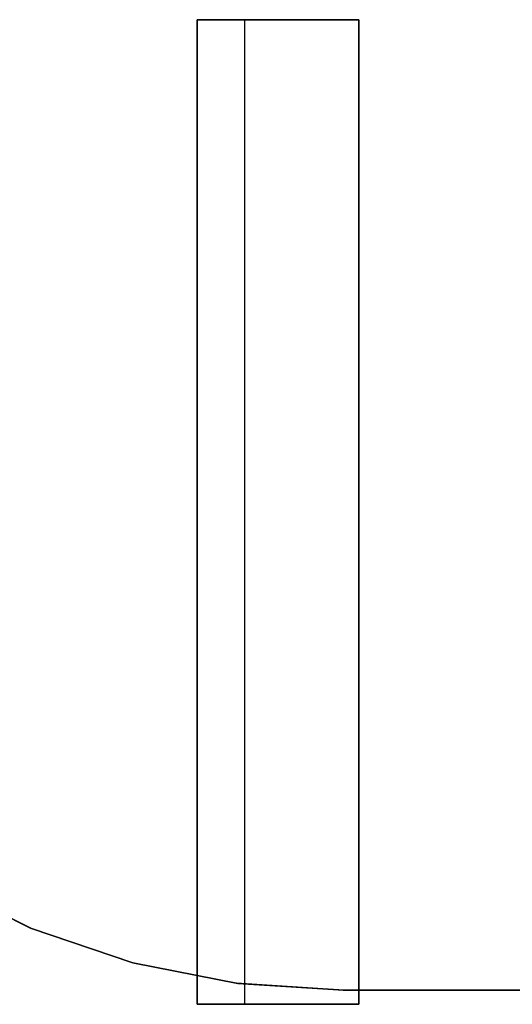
# Model space of a CAD drawing. Header units: millimetres. Extents: x -35 to 33166, y -35 to 31591.
# Tile 4 of 100: x 1156 to 1232, y 965 to 1117. Entities that reach past the tile are written whole.
import ezdxf

# ---------------------------------------------------------------- set-up
doc = ezdxf.new("R2010")
doc.units = ezdxf.units.MM
doc.header["$LTSCALE"] = 25.4
doc.layers.get('0').update_dxf_attribs({"true_color": 0xffffff})
doc.layers.add('ICF - L1', color=7, linetype='Continuous', true_color=0xb4b464)
doc.layers.add('ICF - L2', color=7, linetype='Continuous', true_color=0x64ff64)

# ---------------------------------------------------------------- blocks, each defined once
blk = doc.blocks.new('Group8180')
for p, q in [((-111.1552746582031, -179.6181829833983, 457.1999992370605), (-118.447658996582, -164.7941847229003, 457.1999992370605)), ((-111.1552746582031, -179.6181829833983, -7.629394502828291e-07), (-118.447658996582, -164.7941847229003, -7.629394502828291e-07)), ((-105.8620899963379, -195.2678091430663, 457.1999992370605), (-111.1552746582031, -179.6181829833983, 457.1999992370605)), ((-105.8620899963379, -195.2678091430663, -7.629394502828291e-07), (-111.1552746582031, -179.6181829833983, -7.629394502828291e-07)), ((-111.1552746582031, -179.6181829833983, 457.1999992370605), (-111.1552746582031, -179.6181829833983, -7.629394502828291e-07)), ((-102.6587002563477, -211.4747656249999, 457.1999992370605), (-105.8620899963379, -195.2678091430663, 457.1999992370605)), ((-105.8620899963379, -195.2678091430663, 457.1999992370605), (-105.8620899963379, -195.2678091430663, -7.629394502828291e-07)), ((-102.6587002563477, -211.4747656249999, -7.629394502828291e-07), (-105.8620899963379, -195.2678091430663, -7.629394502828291e-07)), ((-102.6587002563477, -211.4747656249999, -7.629394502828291e-07), (-101.6000439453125, -227.9613562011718, -7.629394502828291e-07)), ((-101.6000439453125, -227.9613562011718, 457.1999992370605), (-102.6587002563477, -211.4747656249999, 457.1999992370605)), ((-102.6587002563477, -211.4747656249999, 457.1999992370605), (-102.6587002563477, -211.4747656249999, -7.629394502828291e-07)), ((-101.6000439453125, -402.7999999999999, -7.629394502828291e-07), (-101.6000439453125, -227.9613562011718, -7.629394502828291e-07)), ((-101.6000439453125, -402.7999999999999, 457.1999992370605), (-101.6000439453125, -227.9613562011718, 457.1999992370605)), ((-101.6000439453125, -227.9613562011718, 457.1999992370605), (-101.6000439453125, -227.9613562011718, -7.629394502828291e-07))]:
    blk.add_line(p, q)
blk = doc.blocks.new('6XR35_90_C_MSG#74')
blk.add_blockref('Group8180', (0, 0))
blk = doc.blocks.new('Group7855')
for p, q in [((-227.7868513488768, -101.6000439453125, 457.1999992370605), (-402.7999999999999, -101.6000439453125, 457.1999992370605)), ((-227.7868513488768, -101.6000439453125, -7.629394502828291e-07), (-402.7999999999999, -101.6000439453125, -7.629394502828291e-07)), ((-227.7868513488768, -101.6000439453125, -7.629394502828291e-07), (-227.7868513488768, -101.6000439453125, 457.1999992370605)), ((-227.7868513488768, -101.6000439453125, -7.629394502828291e-07), (-211.3017141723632, -102.6814701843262, -7.629394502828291e-07)), ((-211.3017141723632, -102.6814701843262, 457.1999992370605), (-227.7868513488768, -101.6000439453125, 457.1999992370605)), ((-211.3017141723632, -102.6814701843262, -7.629394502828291e-07), (-211.3017141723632, -102.6814701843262, 457.1999992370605)), ((-195.0991178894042, -105.9072422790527, 457.1999992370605), (-211.3017141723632, -102.6814701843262, 457.1999992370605)), ((-195.0991178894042, -105.9072422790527, -7.629394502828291e-07), (-211.3017141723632, -102.6814701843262, -7.629394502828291e-07)), ((-179.4568556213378, -111.2221310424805, 457.1999992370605), (-195.0991178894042, -105.9072422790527, 457.1999992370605)), ((-195.0991178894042, -105.9072422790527, -7.629394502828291e-07), (-195.0991178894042, -105.9072422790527, 457.1999992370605)), ((-179.4568556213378, -111.2221310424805, -7.629394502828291e-07), (-195.0991178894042, -105.9072422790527, -7.629394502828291e-07)), ((-164.6430311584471, -118.5349598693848, 457.1999992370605), (-179.4568556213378, -111.2221310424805, 457.1999992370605)), ((-164.6430311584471, -118.5349598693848, -7.629394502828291e-07), (-179.4568556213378, -111.2221310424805, -7.629394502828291e-07)), ((-179.4568556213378, -111.2221310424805, -7.629394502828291e-07), (-179.4568556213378, -111.2221310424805, 457.1999992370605))]:
    blk.add_line(p, q)
blk = doc.blocks.new('6XR35_90_C_MSG#35')
blk.add_blockref('Group7855', (0, 0))
blk = doc.blocks.new('Group8682')
for p, q in [((-111.1552746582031, -179.6181829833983, 457.2000961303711), (-118.447658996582, -164.7941847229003, 457.2000961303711)), ((-111.1552746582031, -179.6181829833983, -7.629394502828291e-07), (-118.447658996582, -164.7941847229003, -7.629394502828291e-07)), ((-105.8620899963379, -195.2678091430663, 457.2000961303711), (-111.1552746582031, -179.6181829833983, 457.2000961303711)), ((-105.8620899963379, -195.2678091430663, -7.629394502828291e-07), (-111.1552746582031, -179.6181829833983, -7.629394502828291e-07)), ((-111.1552746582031, -179.6181829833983, 457.2000961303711), (-111.1552746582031, -179.6181829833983, -7.629394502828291e-07)), ((-102.6587002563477, -211.4747656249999, 457.2000961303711), (-105.8620899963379, -195.2678091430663, 457.2000961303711)), ((-105.8620899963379, -195.2678091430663, 457.2000961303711), (-105.8620899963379, -195.2678091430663, -7.629394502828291e-07)), ((-102.6587002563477, -211.4747656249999, -7.629394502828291e-07), (-105.8620899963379, -195.2678091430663, -7.629394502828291e-07)), ((-101.6000439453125, -227.9613562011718, 457.2000961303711), (-102.6587002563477, -211.4747656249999, 457.2000961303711)), ((-102.6587002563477, -211.4747656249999, -7.629394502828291e-07), (-101.6000439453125, -227.9613562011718, -7.629394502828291e-07)), ((-102.6587002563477, -211.4747656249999, 457.2000961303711), (-102.6587002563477, -211.4747656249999, -7.629394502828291e-07)), ((-101.6000439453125, -402.7999999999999, 457.2000961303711), (-101.6000439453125, -227.9613562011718, 457.2000961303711)), ((-101.6000439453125, -402.7999999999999, -7.629394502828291e-07), (-101.6000439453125, -227.9613562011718, -7.629394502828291e-07)), ((-101.6000439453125, -227.9613562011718, 457.2000961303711), (-101.6000439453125, -227.9613562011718, -7.629394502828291e-07))]:
    blk.add_line(p, q)
blk = doc.blocks.new('6XR35_90_C_MSG#139')
blk.add_blockref('Group8682', (0, 0))
blk = doc.blocks.new('Group#1521')
for p, q in [((-227.7868513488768, -101.6000439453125, 9.613037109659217e-05), (-402.7999999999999, -101.6000439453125, 9.613037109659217e-05)), ((-227.7868513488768, -101.6000439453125, 457.2000961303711), (-402.7999999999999, -101.6000439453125, 457.2000961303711)), ((-227.7868513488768, -101.6000439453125, 9.613037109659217e-05), (-211.3017141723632, -102.6814701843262, 9.613037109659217e-05)), ((-227.7868513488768, -101.6000439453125, 9.613037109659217e-05), (-227.7868513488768, -101.6000439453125, 457.2000961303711)), ((-211.3017141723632, -102.6814701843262, 457.2000961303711), (-227.7868513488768, -101.6000439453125, 457.2000961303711)), ((-195.0991178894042, -105.9072422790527, 9.613037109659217e-05), (-211.3017141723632, -102.6814701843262, 9.613037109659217e-05)), ((-211.3017141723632, -102.6814701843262, 9.613037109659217e-05), (-211.3017141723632, -102.6814701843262, 457.2000961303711)), ((-195.0991178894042, -105.9072422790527, 457.2000961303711), (-211.3017141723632, -102.6814701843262, 457.2000961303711)), ((-179.4568556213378, -111.2221310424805, 9.613037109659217e-05), (-195.0991178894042, -105.9072422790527, 9.613037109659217e-05)), ((-195.0991178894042, -105.9072422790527, 9.613037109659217e-05), (-195.0991178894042, -105.9072422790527, 457.2000961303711)), ((-179.4568556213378, -111.2221310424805, 457.2000961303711), (-195.0991178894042, -105.9072422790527, 457.2000961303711)), ((-164.6430311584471, -118.5349598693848, 9.613037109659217e-05), (-179.4568556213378, -111.2221310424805, 9.613037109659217e-05)), ((-179.4568556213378, -111.2221310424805, 9.613037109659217e-05), (-179.4568556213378, -111.2221310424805, 457.2000961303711)), ((-164.6430311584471, -118.5349598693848, 457.2000961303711), (-179.4568556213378, -111.2221310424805, 457.2000961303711))]:
    blk.add_line(p, q)
blk = doc.blocks.new('6XR35_90_C_MSG#175')
blk.add_blockref('Group#1521', (0, 0))
blk = doc.blocks.new('Group9320')
for p, q in [((-111.1552746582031, -179.6181829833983, 457.2000961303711), (-118.447658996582, -164.7941847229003, 457.2000961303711)), ((-111.1552746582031, -179.6181829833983, 9.613037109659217e-05), (-118.447658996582, -164.7941847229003, 9.613037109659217e-05)), ((-105.8620899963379, -195.2678091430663, 457.2000961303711), (-111.1552746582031, -179.6181829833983, 457.2000961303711)), ((-105.8620899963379, -195.2678091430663, 9.613037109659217e-05), (-111.1552746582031, -179.6181829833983, 9.613037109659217e-05)), ((-111.1552746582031, -179.6181829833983, 457.2000961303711), (-111.1552746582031, -179.6181829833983, 9.613037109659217e-05)), ((-102.6587002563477, -211.4747656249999, 457.2000961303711), (-105.8620899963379, -195.2678091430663, 457.2000961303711)), ((-105.8620899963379, -195.2678091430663, 457.2000961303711), (-105.8620899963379, -195.2678091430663, 9.613037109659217e-05)), ((-102.6587002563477, -211.4747656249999, 9.613037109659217e-05), (-105.8620899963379, -195.2678091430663, 9.613037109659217e-05)), ((-101.6000439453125, -227.9613562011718, 457.2000961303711), (-102.6587002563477, -211.4747656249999, 457.2000961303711)), ((-102.6587002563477, -211.4747656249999, 9.613037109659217e-05), (-101.6000439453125, -227.9613562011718, 9.613037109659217e-05)), ((-102.6587002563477, -211.4747656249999, 457.2000961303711), (-102.6587002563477, -211.4747656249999, 9.613037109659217e-05)), ((-101.6000439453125, -402.7999999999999, 457.2000961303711), (-101.6000439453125, -227.9613562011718, 457.2000961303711)), ((-101.6000439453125, -402.7999999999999, 9.613037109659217e-05), (-101.6000439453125, -227.9613562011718, 9.613037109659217e-05)), ((-101.6000439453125, -227.9613562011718, 457.2000961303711), (-101.6000439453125, -227.9613562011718, 9.613037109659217e-05))]:
    blk.add_line(p, q)
blk = doc.blocks.new('6XR35_90_C_MSG#212')
blk.add_blockref('Group9320', (0, 0))
blk = doc.blocks.new('Group#3584')
for p, q in [((-227.7868513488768, -101.6000439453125, 457.2000961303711), (-402.7999999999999, -101.6000439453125, 457.2000961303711)), ((-227.7868513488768, -101.6000439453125, 9.613037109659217e-05), (-402.7999999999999, -101.6000439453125, 9.613037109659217e-05)), ((-227.7868513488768, -101.6000439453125, 9.613037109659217e-05), (-227.7868513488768, -101.6000439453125, 457.2000961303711)), ((-227.7868513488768, -101.6000439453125, 9.613037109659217e-05), (-211.3017141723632, -102.6814701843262, 9.613037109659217e-05)), ((-211.3017141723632, -102.6814701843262, 457.2000961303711), (-227.7868513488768, -101.6000439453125, 457.2000961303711)), ((-211.3017141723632, -102.6814701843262, 9.613037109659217e-05), (-211.3017141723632, -102.6814701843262, 457.2000961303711)), ((-195.0991178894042, -105.9072422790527, 9.613037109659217e-05), (-211.3017141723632, -102.6814701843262, 9.613037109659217e-05)), ((-195.0991178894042, -105.9072422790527, 457.2000961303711), (-211.3017141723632, -102.6814701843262, 457.2000961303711)), ((-195.0991178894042, -105.9072422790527, 9.613037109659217e-05), (-195.0991178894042, -105.9072422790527, 457.2000961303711)), ((-179.4568556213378, -111.2221310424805, 9.613037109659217e-05), (-195.0991178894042, -105.9072422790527, 9.613037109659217e-05)), ((-179.4568556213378, -111.2221310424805, 457.2000961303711), (-195.0991178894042, -105.9072422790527, 457.2000961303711)), ((-164.6430311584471, -118.5349598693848, 9.613037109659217e-05), (-179.4568556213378, -111.2221310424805, 9.613037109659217e-05)), ((-179.4568556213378, -111.2221310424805, 9.613037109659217e-05), (-179.4568556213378, -111.2221310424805, 457.2000961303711)), ((-164.6430311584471, -118.5349598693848, 457.2000961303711), (-179.4568556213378, -111.2221310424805, 457.2000961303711))]:
    blk.add_line(p, q)
blk = doc.blocks.new('6XR35_90_C_MSG#245')
blk.add_blockref('Group#3584', (0, 0))
blk = doc.blocks.new('Group#4045')
for p, q in [((-111.1552746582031, -179.6181829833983, 9.613037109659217e-05), (-118.447658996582, -164.7941847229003, 9.613037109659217e-05)), ((-111.1552746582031, -179.6181829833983, 457.19990234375), (-118.447658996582, -164.7941847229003, 457.19990234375)), ((-105.8620899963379, -195.2678091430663, 9.613037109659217e-05), (-111.1552746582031, -179.6181829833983, 9.613037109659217e-05)), ((-111.1552746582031, -179.6181829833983, 457.19990234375), (-111.1552746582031, -179.6181829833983, 9.613037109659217e-05)), ((-105.8620899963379, -195.2678091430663, 457.19990234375), (-111.1552746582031, -179.6181829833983, 457.19990234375)), ((-102.6587002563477, -211.4747656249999, 457.19990234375), (-105.8620899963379, -195.2678091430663, 457.19990234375)), ((-102.6587002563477, -211.4747656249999, 9.613037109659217e-05), (-105.8620899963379, -195.2678091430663, 9.613037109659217e-05)), ((-105.8620899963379, -195.2678091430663, 457.19990234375), (-105.8620899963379, -195.2678091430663, 9.613037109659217e-05)), ((-102.6587002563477, -211.4747656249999, 9.613037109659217e-05), (-101.6000439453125, -227.9613562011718, 9.613037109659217e-05)), ((-102.6587002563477, -211.4747656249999, 457.19990234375), (-102.6587002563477, -211.4747656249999, 9.613037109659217e-05)), ((-101.6000439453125, -227.9613562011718, 457.19990234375), (-102.6587002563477, -211.4747656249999, 457.19990234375)), ((-101.6000439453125, -402.7999999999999, 9.613037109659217e-05), (-101.6000439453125, -227.9613562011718, 9.613037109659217e-05)), ((-101.6000439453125, -227.9613562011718, 457.19990234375), (-101.6000439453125, -227.9613562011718, 9.613037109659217e-05)), ((-101.6000439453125, -402.7999999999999, 457.19990234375), (-101.6000439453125, -227.9613562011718, 457.19990234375))]:
    blk.add_line(p, q)
blk = doc.blocks.new('6XR35_90_C_MSG#285')
blk.add_blockref('Group#4045', (0, 0))
blk = doc.blocks.new('Group3573')
at = {"layer": 'ICF - L1', "extrusion": (0, 0, -1), "zscale": -1, "rotation": 270}
for name, p in [('6XR35_90_C_MSG#74', (-977.9100000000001, 865.42, -357.2)), ('6XR35_90_C_MSG#139', (-977.9100000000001, 865.42, -1271.6)), ('6XR35_90_C_MSG#212', (-977.9100000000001, 865.42, -2186)), ('6XR35_90_C_MSG#285', (-977.9100000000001, 865.42, -3100.4))]:
    blk.add_blockref(name, p, dxfattribs=at)
at = {"layer": 'ICF - L1', "rotation": 180}
for name, p in [('6XR35_90_C_MSG#35', (977.9100000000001, 865.42, -100)), ('6XR35_90_C_MSG#35', (977.9100000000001, 865.42, 814.4)), ('6XR35_90_C_MSG#175', (977.9100000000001, 865.42, 1728.8)), ('6XR35_90_C_MSG#245', (977.9100000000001, 865.42, 2643.2))]:
    blk.add_blockref(name, p, dxfattribs=at)
blk = doc.blocks.new('Group9362')
for p, q in [((-101.6000919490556, 1536.499999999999, 51.00452462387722), (-253.7459080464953, 1536.499999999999, 51.00452462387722)), ((-253.7459080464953, 1536.499999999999, 51.00452462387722), (-253.7459080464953, 1536.5, 144.6764535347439)), ((-253.7459080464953, 1536.5, 144.6764535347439), (-101.6000919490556, 1536.5, 144.6764535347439)), ((-253.7459080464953, 1511.499999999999, 51.00452462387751), (-253.7459080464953, 1536.499999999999, 51.00452462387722)), ((-253.7459080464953, 1536.5, 144.6764535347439), (-253.7459080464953, 1511.5, 144.6764535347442)), ((-101.6000919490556, 1536.5, 144.6764535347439), (-101.6000919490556, 1536.499999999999, 51.00452462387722)), ((-101.6000919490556, 1536.499999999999, 51.00452462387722), (-101.6000919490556, 1511.499999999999, 51.00452462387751)), ((-101.6000919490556, 1511.5, 144.6764535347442), (-101.6000919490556, 1536.5, 144.6764535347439)), ((-101.6000919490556, 1511.5, 144.6764535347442), (-253.7459080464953, 1511.5, 144.6764535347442)), ((-253.7459080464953, 1511.5, 144.6764535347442), (-253.7459080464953, 1511.499999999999, 51.00452462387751)), ((-253.7459080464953, 1511.499999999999, 51.00452462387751), (-101.6000919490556, 1511.499999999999, 51.00452462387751)), ((-101.6000919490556, 1511.499999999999, 51.00452462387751), (-101.6000919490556, 1511.5, 144.6764535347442))]:
    blk.add_line(p, q)
blk = doc.blocks.new('Group#4324')
for p, q in [((-253.7459091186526, 1536.500025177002, 398.399864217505), (-253.7459091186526, 1529.104429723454, 405.7954589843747)), ((-101.6000602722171, 1536.500025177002, 398.399864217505), (-253.7459091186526, 1536.500025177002, 398.399864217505)), ((-253.7459091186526, 1511.50000076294, 312.1236572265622), (-253.7459091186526, 1536.500025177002, 312.1236572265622)), ((-253.7459091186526, 1536.500025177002, 312.1236572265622), (-101.6000602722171, 1536.500025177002, 312.1236572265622)), ((-253.7459091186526, 1536.500025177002, 398.399864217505), (-253.7459091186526, 1536.500025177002, 312.1236572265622)), ((-101.6000602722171, 1529.104429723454, 405.7954589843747), (-101.6000602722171, 1536.500025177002, 398.399864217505)), ((-101.6000602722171, 1511.50000076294, 312.1236572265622), (-101.6000602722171, 1536.500025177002, 312.1236572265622)), ((-101.6000602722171, 1536.500025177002, 398.399864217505), (-101.6000602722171, 1536.500025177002, 312.1236572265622)), ((-253.7459091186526, 1529.104429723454, 405.7954589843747), (-101.6000602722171, 1529.104429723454, 405.7954589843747)), ((-253.7459091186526, 1529.104429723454, 405.7954589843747), (-253.7459091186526, 1511.50000076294, 405.7954589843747)), ((-101.6000602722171, 1511.50000076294, 405.7954589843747), (-101.6000602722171, 1529.104429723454, 405.7954589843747)), ((-253.7459091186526, 1511.50000076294, 312.1236572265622), (-101.6000602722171, 1511.50000076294, 312.1236572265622)), ((-253.7459091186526, 1511.50000076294, 405.7954589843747), (-101.6000602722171, 1511.50000076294, 405.7954589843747)), ((-253.7459091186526, 1511.50000076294, 405.7954589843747), (-253.7459091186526, 1511.50000076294, 312.1236572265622)), ((-101.6000602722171, 1511.50000076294, 405.7954589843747), (-101.6000602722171, 1511.50000076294, 312.1236572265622))]:
    blk.add_line(p, q)
blk = doc.blocks.new('6XR35_96_S#1_CUT_68_625_MSG')
for name in ['Group#4324', 'Group9362']:
    blk.add_blockref(name, (0, 0))
blk = doc.blocks.new('Group#4788')
for p, q in [((-227.7868513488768, -101.6000439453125, 457.1999023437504), (-402.8049999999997, -101.6000439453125, 457.1999023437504)), ((-227.7868513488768, -101.6000439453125, -9.765624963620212e-05), (-402.8049999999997, -101.6000439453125, -9.765624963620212e-05)), ((-227.7868513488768, -101.6000439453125, -9.765624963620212e-05), (-227.7868513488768, -101.6000439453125, 457.1999023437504)), ((-227.7868513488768, -101.6000439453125, -9.765624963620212e-05), (-211.3017141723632, -102.6814701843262, -9.765624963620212e-05)), ((-211.3017141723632, -102.6814701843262, 457.1999023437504), (-227.7868513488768, -101.6000439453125, 457.1999023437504)), ((-211.3017141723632, -102.6814701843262, -9.765624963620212e-05), (-211.3017141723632, -102.6814701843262, 457.1999023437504)), ((-195.0991178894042, -105.9072422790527, 457.1999023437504), (-211.3017141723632, -102.6814701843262, 457.1999023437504)), ((-195.0991178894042, -105.9072422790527, -9.765624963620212e-05), (-211.3017141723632, -102.6814701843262, -9.765624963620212e-05)), ((-179.4568556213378, -111.2221310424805, 457.1999023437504), (-195.0991178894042, -105.9072422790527, 457.1999023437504)), ((-195.0991178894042, -105.9072422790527, -9.765624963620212e-05), (-195.0991178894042, -105.9072422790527, 457.1999023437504)), ((-179.4568556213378, -111.2221310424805, -9.765624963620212e-05), (-195.0991178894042, -105.9072422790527, -9.765624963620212e-05)), ((-164.6430311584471, -118.5349598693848, 457.1999023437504), (-179.4568556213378, -111.2221310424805, 457.1999023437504)), ((-164.6430311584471, -118.5349598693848, -9.765624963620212e-05), (-179.4568556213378, -111.2221310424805, -9.765624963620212e-05)), ((-179.4568556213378, -111.2221310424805, -9.765624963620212e-05), (-179.4568556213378, -111.2221310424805, 457.1999023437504))]:
    blk.add_line(p, q)
blk = doc.blocks.new('6XR35_90_C#3_FC_1hdshr_MSG')
blk.add_blockref('Group#4788', (0, 0))
blk = doc.blocks.new('Group#3801')
for p, q in [((-227.7868513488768, -101.6000439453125, -9.765624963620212e-05), (-402.8050000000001, -101.6000439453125, -9.765624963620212e-05)), ((-227.7868513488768, -101.6000439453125, 457.1999023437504), (-402.8050000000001, -101.6000439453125, 457.1999023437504)), ((-227.7868513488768, -101.6000439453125, -9.765624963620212e-05), (-211.3017141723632, -102.6814701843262, -9.765624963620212e-05)), ((-227.7868513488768, -101.6000439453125, -9.765624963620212e-05), (-227.7868513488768, -101.6000439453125, 457.1999023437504)), ((-211.3017141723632, -102.6814701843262, 457.1999023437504), (-227.7868513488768, -101.6000439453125, 457.1999023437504)), ((-195.0991178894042, -105.9072422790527, -9.765624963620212e-05), (-211.3017141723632, -102.6814701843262, -9.765624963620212e-05)), ((-211.3017141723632, -102.6814701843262, -9.765624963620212e-05), (-211.3017141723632, -102.6814701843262, 457.1999023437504)), ((-195.0991178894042, -105.9072422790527, 457.1999023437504), (-211.3017141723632, -102.6814701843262, 457.1999023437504)), ((-179.4568556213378, -111.2221310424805, -9.765624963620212e-05), (-195.0991178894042, -105.9072422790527, -9.765624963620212e-05)), ((-179.4568556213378, -111.2221310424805, 457.1999023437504), (-195.0991178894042, -105.9072422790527, 457.1999023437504)), ((-195.0991178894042, -105.9072422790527, -9.765624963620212e-05), (-195.0991178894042, -105.9072422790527, 457.1999023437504)), ((-164.6430311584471, -118.5349598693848, -9.765624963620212e-05), (-179.4568556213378, -111.2221310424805, -9.765624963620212e-05)), ((-164.6430311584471, -118.5349598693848, 457.1999023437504), (-179.4568556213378, -111.2221310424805, 457.1999023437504)), ((-179.4568556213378, -111.2221310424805, -9.765624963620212e-05), (-179.4568556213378, -111.2221310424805, 457.1999023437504))]:
    blk.add_line(p, q)
blk = doc.blocks.new('6XR35_90_C#3_FC_mlmx2_MSG')
blk.add_blockref('Group#3801', (0, 0))
blk = doc.blocks.new('Group9466')
for p, q in [((-111.1552746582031, -179.6181829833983, 457.1999023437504), (-118.447658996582, -164.7941847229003, 457.1999023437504)), ((-118.447658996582, -164.7941847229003, -9.765624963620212e-05), (-111.1552746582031, -179.6181829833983, -9.765624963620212e-05)), ((-105.8620899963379, -195.2678091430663, 457.1999023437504), (-111.1552746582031, -179.6181829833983, 457.1999023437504)), ((-105.8620899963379, -195.2678091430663, -9.765624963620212e-05), (-111.1552746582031, -179.6181829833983, -9.765624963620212e-05)), ((-111.1552746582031, -179.6181829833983, 457.1999023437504), (-111.1552746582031, -179.6181829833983, -9.765624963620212e-05)), ((-102.6587002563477, -211.4747656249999, 457.1999023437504), (-105.8620899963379, -195.2678091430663, 457.1999023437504)), ((-102.6587002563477, -211.4747656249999, -9.765624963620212e-05), (-105.8620899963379, -195.2678091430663, -9.765624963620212e-05)), ((-105.8620899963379, -195.2678091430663, 457.1999023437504), (-105.8620899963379, -195.2678091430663, -9.765624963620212e-05)), ((-101.6000439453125, -227.9613562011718, 457.1999023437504), (-102.6587002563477, -211.4747656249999, 457.1999023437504)), ((-102.6587002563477, -211.4747656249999, -9.765624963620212e-05), (-101.6000439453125, -227.9613562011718, -9.765624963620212e-05)), ((-102.6587002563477, -211.4747656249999, 457.1999023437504), (-102.6587002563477, -211.4747656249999, -9.765624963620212e-05)), ((-101.6000439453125, -402.8049999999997, 457.1999023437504), (-101.6000439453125, -227.9613562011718, 457.1999023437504)), ((-101.6000439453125, -402.8049999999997, -9.765624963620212e-05), (-101.6000439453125, -227.9613562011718, -9.765624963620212e-05)), ((-101.6000439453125, -227.9613562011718, 457.1999023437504), (-101.6000439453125, -227.9613562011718, -9.765624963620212e-05))]:
    blk.add_line(p, q)
blk = doc.blocks.new('6XR35_90_C#3_FC_h89m6_MSG')
blk.add_blockref('Group9466', (0, 0))
blk = doc.blocks.new('Group#4807')
for p, q in [((-118.447658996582, -164.7941847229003, -9.765624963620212e-05), (-111.1552746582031, -179.6181829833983, -9.765624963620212e-05)), ((-111.1552746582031, -179.6181829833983, 457.1999023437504), (-118.447658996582, -164.7941847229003, 457.1999023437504)), ((-105.8620899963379, -195.2678091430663, -9.765624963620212e-05), (-111.1552746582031, -179.6181829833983, -9.765624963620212e-05)), ((-105.8620899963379, -195.2678091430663, 457.1999023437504), (-111.1552746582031, -179.6181829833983, 457.1999023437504)), ((-111.1552746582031, -179.6181829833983, 457.1999023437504), (-111.1552746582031, -179.6181829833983, -9.765624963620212e-05)), ((-102.6587002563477, -211.4747656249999, -9.765624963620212e-05), (-105.8620899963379, -195.2678091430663, -9.765624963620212e-05)), ((-102.6587002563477, -211.4747656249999, 457.1999023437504), (-105.8620899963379, -195.2678091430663, 457.1999023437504)), ((-105.8620899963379, -195.2678091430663, 457.1999023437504), (-105.8620899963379, -195.2678091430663, -9.765624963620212e-05)), ((-102.6587002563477, -211.4747656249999, -9.765624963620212e-05), (-101.6000439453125, -227.9613562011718, -9.765624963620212e-05)), ((-101.6000439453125, -227.9613562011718, 457.1999023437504), (-102.6587002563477, -211.4747656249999, 457.1999023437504)), ((-102.6587002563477, -211.4747656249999, 457.1999023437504), (-102.6587002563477, -211.4747656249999, -9.765624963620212e-05)), ((-101.6000439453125, -402.8050000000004, -9.765624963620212e-05), (-101.6000439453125, -227.9613562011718, -9.765624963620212e-05)), ((-101.6000439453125, -402.8050000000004, 457.1999023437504), (-101.6000439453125, -227.9613562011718, 457.1999023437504)), ((-101.6000439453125, -227.9613562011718, 457.1999023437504), (-101.6000439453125, -227.9613562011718, -9.765624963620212e-05))]:
    blk.add_line(p, q)
blk = doc.blocks.new('6XR35_90_C#3_FC_3awahn_MSG')
blk.add_blockref('Group#4807', (0, 0))
blk = doc.blocks.new('Group10012')
for p, q in [((-227.7868513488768, -101.6000439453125, -9.765624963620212e-05), (-402.8049999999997, -101.6000439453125, -9.765624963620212e-05)), ((-227.7868513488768, -101.6000439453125, 457.1999023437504), (-402.8049999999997, -101.6000439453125, 457.1999023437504)), ((-227.7868513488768, -101.6000439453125, -9.765624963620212e-05), (-211.3017141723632, -102.6814701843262, -9.765624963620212e-05)), ((-227.7868513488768, -101.6000439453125, -9.765624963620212e-05), (-227.7868513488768, -101.6000439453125, 457.1999023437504)), ((-211.3017141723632, -102.6814701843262, 457.1999023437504), (-227.7868513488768, -101.6000439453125, 457.1999023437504)), ((-195.0991178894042, -105.9072422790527, -9.765624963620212e-05), (-211.3017141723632, -102.6814701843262, -9.765624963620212e-05)), ((-211.3017141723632, -102.6814701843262, -9.765624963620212e-05), (-211.3017141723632, -102.6814701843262, 457.1999023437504)), ((-195.0991178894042, -105.9072422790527, 457.1999023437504), (-211.3017141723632, -102.6814701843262, 457.1999023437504)), ((-179.4568556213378, -111.2221310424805, -9.765624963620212e-05), (-195.0991178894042, -105.9072422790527, -9.765624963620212e-05)), ((-195.0991178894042, -105.9072422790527, -9.765624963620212e-05), (-195.0991178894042, -105.9072422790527, 457.1999023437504)), ((-179.4568556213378, -111.2221310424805, 457.1999023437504), (-195.0991178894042, -105.9072422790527, 457.1999023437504)), ((-164.6430311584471, -118.5349598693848, -9.765624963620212e-05), (-179.4568556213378, -111.2221310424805, -9.765624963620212e-05)), ((-164.6430311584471, -118.5349598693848, 457.1999023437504), (-179.4568556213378, -111.2221310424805, 457.1999023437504)), ((-179.4568556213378, -111.2221310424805, -9.765624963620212e-05), (-179.4568556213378, -111.2221310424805, 457.1999023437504))]:
    blk.add_line(p, q)
blk = doc.blocks.new('6XR35_90_C#3_FC_ei03fy_MSG')
blk.add_blockref('Group10012', (0, 0))
blk = doc.blocks.new('Group10176')
for p, q in [((-118.447658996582, -164.7941847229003, -9.765624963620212e-05), (-111.1552746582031, -179.6181829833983, -9.765624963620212e-05)), ((-111.1552746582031, -179.6181829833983, 457.1999023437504), (-118.447658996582, -164.7941847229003, 457.1999023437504)), ((-105.8620899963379, -195.2678091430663, -9.765624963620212e-05), (-111.1552746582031, -179.6181829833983, -9.765624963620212e-05)), ((-105.8620899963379, -195.2678091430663, 457.1999023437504), (-111.1552746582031, -179.6181829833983, 457.1999023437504)), ((-111.1552746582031, -179.6181829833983, 457.1999023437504), (-111.1552746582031, -179.6181829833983, -9.765624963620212e-05)), ((-102.6587002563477, -211.4747656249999, -9.765624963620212e-05), (-105.8620899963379, -195.2678091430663, -9.765624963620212e-05)), ((-102.6587002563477, -211.4747656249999, 457.1999023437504), (-105.8620899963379, -195.2678091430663, 457.1999023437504)), ((-105.8620899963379, -195.2678091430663, 457.1999023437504), (-105.8620899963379, -195.2678091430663, -9.765624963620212e-05)), ((-102.6587002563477, -211.4747656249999, -9.765624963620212e-05), (-101.6000439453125, -227.9613562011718, -9.765624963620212e-05)), ((-101.6000439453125, -227.9613562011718, 457.1999023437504), (-102.6587002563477, -211.4747656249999, 457.1999023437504)), ((-102.6587002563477, -211.4747656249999, 457.1999023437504), (-102.6587002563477, -211.4747656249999, -9.765624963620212e-05)), ((-101.6000439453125, -402.8049999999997, -9.765624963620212e-05), (-101.6000439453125, -227.9613562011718, -9.765624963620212e-05)), ((-101.6000439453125, -402.8049999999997, 457.1999023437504), (-101.6000439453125, -227.9613562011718, 457.1999023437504)), ((-101.6000439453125, -227.9613562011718, 457.1999023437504), (-101.6000439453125, -227.9613562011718, -9.765624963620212e-05))]:
    blk.add_line(p, q)
blk = doc.blocks.new('6XR35_90_C#3_FC_a51q4m_MSG')
blk.add_blockref('Group10176', (0, 0))
blk = doc.blocks.new('Group10455')
for p, q in [((-227.7868513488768, -101.6000439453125, 457.1999023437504), (-402.8049999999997, -101.6000439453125, 457.1999023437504)), ((-227.7868513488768, -101.6000439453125, -9.765624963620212e-05), (-402.8049999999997, -101.6000439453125, -9.765624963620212e-05)), ((-227.7868513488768, -101.6000439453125, -9.765624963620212e-05), (-227.7868513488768, -101.6000439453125, 457.1999023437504)), ((-227.7868513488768, -101.6000439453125, -9.765624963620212e-05), (-211.3017141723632, -102.6814701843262, -9.765624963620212e-05)), ((-211.3017141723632, -102.6814701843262, 457.1999023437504), (-227.7868513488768, -101.6000439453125, 457.1999023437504)), ((-211.3017141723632, -102.6814701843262, -9.765624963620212e-05), (-211.3017141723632, -102.6814701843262, 457.1999023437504)), ((-195.0991178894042, -105.9072422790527, 457.1999023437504), (-211.3017141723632, -102.6814701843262, 457.1999023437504)), ((-195.0991178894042, -105.9072422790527, -9.765624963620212e-05), (-211.3017141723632, -102.6814701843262, -9.765624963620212e-05)), ((-179.4568556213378, -111.2221310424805, 457.1999023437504), (-195.0991178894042, -105.9072422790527, 457.1999023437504)), ((-195.0991178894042, -105.9072422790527, -9.765624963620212e-05), (-195.0991178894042, -105.9072422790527, 457.1999023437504)), ((-179.4568556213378, -111.2221310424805, -9.765624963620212e-05), (-195.0991178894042, -105.9072422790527, -9.765624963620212e-05)), ((-164.6430311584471, -118.5349598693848, 457.1999023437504), (-179.4568556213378, -111.2221310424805, 457.1999023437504)), ((-179.4568556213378, -111.2221310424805, -9.765624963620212e-05), (-179.4568556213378, -111.2221310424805, 457.1999023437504)), ((-164.6430311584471, -118.5349598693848, -9.765624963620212e-05), (-179.4568556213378, -111.2221310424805, -9.765624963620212e-05))]:
    blk.add_line(p, q)
blk = doc.blocks.new('6XR35_90_C#3_FC_avu7r8_MSG')
blk.add_blockref('Group10455', (0, 0))
blk = doc.blocks.new('Group#5032')
for p, q in [((-118.447658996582, -164.7941847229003, 25.00407786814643), (-111.1552746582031, -179.6181829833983, 39.8280747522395)), ((-118.447658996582, -164.7941847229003, -9.765624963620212e-05), (-111.1552746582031, -179.6181829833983, -9.765624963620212e-05)), ((-111.1552746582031, -179.6181829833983, 39.8280747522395), (-105.8620899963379, -195.2678091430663, 55.47769945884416)), ((-111.1552746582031, -179.6181829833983, -9.765624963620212e-05), (-111.1552746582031, -179.6181829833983, 39.8280747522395)), ((-111.1552746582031, -179.6181829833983, -9.765624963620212e-05), (-105.8620899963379, -195.2678091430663, -9.765624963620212e-05)), ((-105.8620899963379, -195.2678091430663, 55.47769945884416), (-102.6587002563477, -211.4747656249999, 71.6846544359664)), ((-105.8620899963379, -195.2678091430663, -9.765624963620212e-05), (-105.8620899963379, -195.2678091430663, 55.47769945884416)), ((-105.8620899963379, -195.2678091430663, -9.765624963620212e-05), (-102.6587002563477, -211.4747656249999, -9.765624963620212e-05)), ((-102.6587002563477, -211.4747656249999, 71.6846544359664), (-101.6000439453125, -227.9613562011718, 88.17124348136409)), ((-102.6587002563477, -211.4747656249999, -9.765624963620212e-05), (-102.6587002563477, -211.4747656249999, 71.6846544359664)), ((-102.6587002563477, -211.4747656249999, -9.765624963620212e-05), (-101.6000439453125, -227.9613562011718, -9.765624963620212e-05)), ((-101.6000439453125, -227.9613562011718, 88.17124348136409), (-101.6000439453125, -402.8049999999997, 263.0148710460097)), ((-101.6000439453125, -227.9613562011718, 88.17124348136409), (-101.6000439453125, -227.9613562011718, -9.765624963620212e-05)), ((-101.6000439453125, -227.9613562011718, -9.765624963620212e-05), (-101.6000439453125, -402.8049999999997, -9.765624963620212e-05))]:
    blk.add_line(p, q)
blk = doc.blocks.new('6XR35_90_C#3_FC_ca7u1j_MSG')
blk.add_blockref('Group#5032', (0, 0))
blk = doc.blocks.new('Group3664')
at = {"layer": 'ICF - L2'}
for name, p, rotation in [('6XR35_90_C#3_FC_1hdshr_MSG', (977.9100000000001, 865.42, 4471.999999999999), 180), ('6XR35_90_C#3_FC_mlmx2_MSG', (977.9100000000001, 865.42, 3557.599999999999), 180), ('6XR35_90_C#3_FC_ei03fy_MSG', (977.9100000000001, 865.42, 5386.4), 180), ('6XR35_90_C#3_FC_avu7r8_MSG', (977.9100000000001, 865.42, 6300.799999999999), 180), ('6XR35_96_S#1_CUT_68_625_MSG', (2719.6, 1218.6, 6425), 90)]:
    blk.add_blockref(name, p, dxfattribs=dict(at, rotation=rotation))
at = {"layer": 'ICF - L2', "extrusion": (0, 0, -1), "zscale": -1, "rotation": 270}
for name, p in [('6XR35_90_C#3_FC_h89m6_MSG', (-977.9100000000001, 865.42, -4014.799999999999)), ('6XR35_90_C#3_FC_3awahn_MSG', (-977.9100000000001, 865.42, -4929.199999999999)), ('6XR35_90_C#3_FC_a51q4m_MSG', (-977.9100000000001, 865.42, -5843.599999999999)), ('6XR35_90_C#3_FC_ca7u1j_MSG', (-977.9100000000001, 865.42, -6757.999999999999))]:
    blk.add_blockref(name, p, dxfattribs=at)

msp = doc.modelspace()

# ---------------------------------------------------------------- block references
for name in ['Group3573', 'Group3664']:
    msp.add_blockref(name, (0, 0))

doc.saveas('drawing.dxf')
